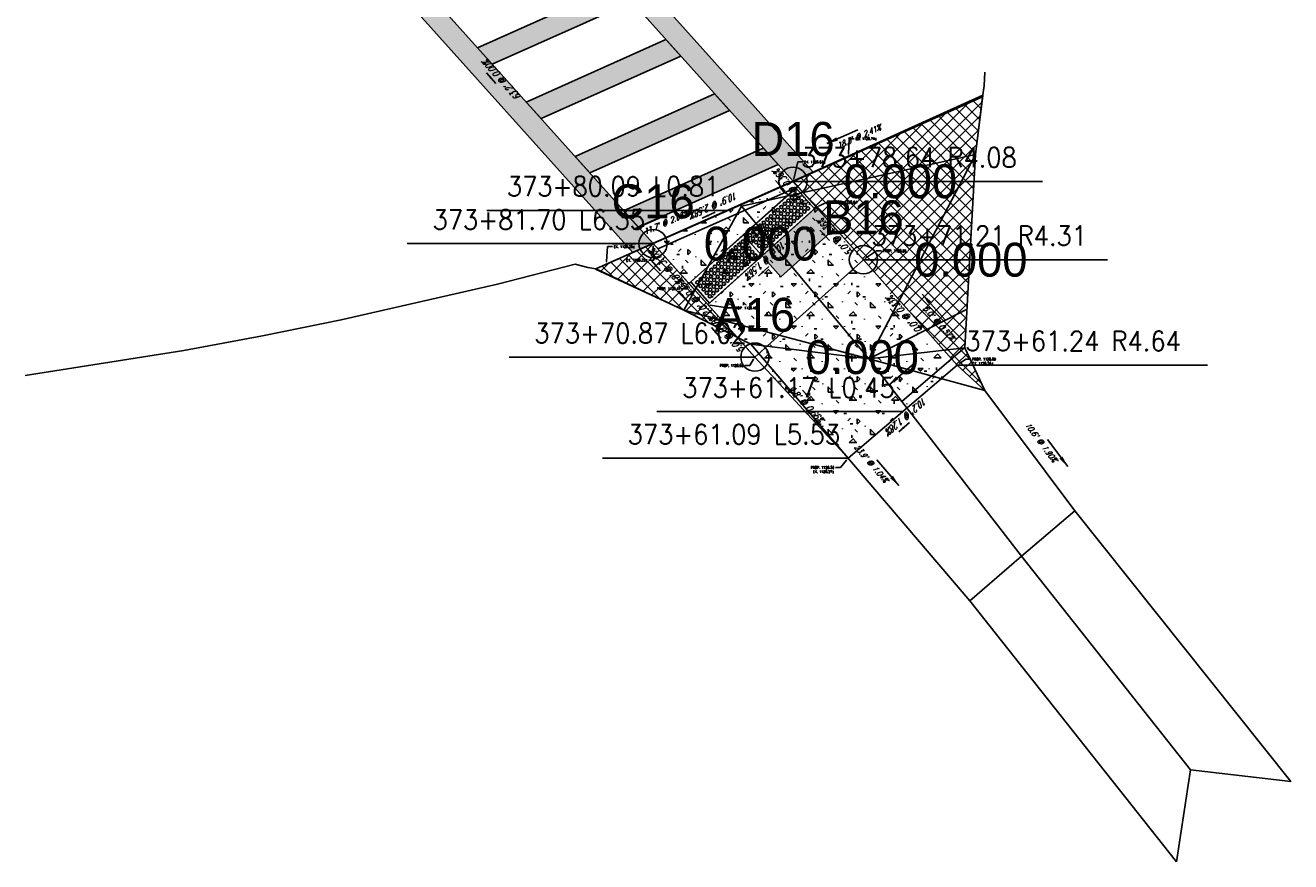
# Model space of a CAD drawing. Extents: x 167754 to 212748, y 396132 to 454338.
# Tile 48 of 150: x 190689 to 190779, y 408159 to 408218. Entities that reach past the tile are written whole.
import ezdxf
from ezdxf import colors
from ezdxf.entities.mleader import LeaderData, LeaderLine
from ezdxf.enums import TextEntityAlignment as Align
from ezdxf.math import Vec2, Vec3

# ---------------------------------------------------------------- set-up
doc = ezdxf.new("R2010")
doc.units = 0
doc.header["$MEASUREMENT"] = 0
doc.layers.get('0').update_dxf_attribs({"linetype": 'CONTINUOUS'})
for name, color, linetype, plot in [('0_3DP_MAT', 181, 'CONTINUOUS', False), ('0_EX. 3DP', 31, 'CONTINUOUS', False), ('0_QUANTITIES_PAVEMENT REMOVED', 130, 'CONTINUOUS', False), ('SC_SCRATCH-5', 5, 'CONTINUOUS', False)]:
    doc.layers.add(name, color=color, linetype=linetype, plot=plot)
for name, color, linetype in [('0_PNTS', 1, 'CONTINUOUS'), ('PM_P_CROSSWALK', 7, 'CONTINUOUS'), ('PM_P_STOP_LINE', 7, 'CONTINUOUS'), ('PNTDESC', 3, 'CONTINUOUS'), ('PNTELEV', 5, 'CONTINUOUS'), ('PNTNO', 7, 'CONTINUOUS'), ('PV_P_CURB', 3, 'CONTINUOUS'), ('PV_P_CURB_RAMP', 3, 'CONTINUOUS'), ('PV_P_CURB_RAMP_DOMES', 7, 'CONTINUOUS'), ('PV_P_CURB_RAMP_HATCH', 3, 'CONTINUOUS'), ('PV_P_SAW_CUT_LINE', 110, 'CONTINUOUS'), ('SC_SCRATCH-6', 6, 'CONTINUOUS')]:
    doc.layers.add(name, color=color, linetype=linetype)
doc.styles.add('PTXT', font='TXT')
doc.styles.add('romans', font='romans.shx', dxfattribs={"width": 0.75, "oblique": 22.5})
doc.styles.get("Standard").update_dxf_attribs({"font": 'romans.shx', "width": 0.9})
doc.dimstyles.new('4P', dxfattribs={"dimscale": 4, "dimtxt": 0.14, "dimasz": 0.14, "dimexe": 0.05, "dimexo": 0.05, "dimgap": 0.05, "dimtad": 1, "dimzin": 0, "dimdsep": 46, "dimtxsty": 'romans', "dimcen": 0, "dimdle": 0.1, "dimclrd": 1, "dimclre": 1, "dimclrt": 7, "dimaunit": 1, "dimadec": 4, "dimazin": 0, "dimtfac": 1, "dimtmove": 0, "dimatfit": 2, "dimfxl": 1, "dimtvp": 1, "dimtolj": 1, "dimtzin": 0, "dimarcsym": 0})

# ---------------------------------------------------------------- blocks, each defined once
blk = doc.blocks.new('DOMES_5FT')
for p, q in [((-0.07, 2.499), (-2.069, 2.443)), ((-2.069, 2.443), (-1.929, -2.555)), ((0.07, -2.499), (-0.07, 2.499)), ((-1.929, -2.555), (0.07, -2.499))]:
    blk.add_line(p, q)
for centre in [(-1.725, 2.12), (-1.716, 1.788), (-1.392, 2.13), (-1.383, 1.797), (-1.059, 2.139), (-1.05, 1.806), (-0.727, 2.148), (-0.717, 1.816), (-0.394, 2.158), (-0.384, 1.825), (-1.706, 1.453), (-1.697, 1.12), (-1.688, 0.787), (-1.374, 1.462), (-1.364, 1.129), (-1.355, 0.796), (-1.041, 1.471), (-1.031, 1.138), (-1.022, 0.806), (-0.708, 1.481), (-0.698, 1.148), (-0.689, 0.815), (-0.375, 1.49), (-0.366, 1.157), (-0.356, 0.824), (-1.678, 0.454), (-1.669, 0.121), (-1.346, 0.463), (-1.336, 0.131), (-1.013, 0.473), (-1.003, 0.14), (-0.68, 0.482), (-0.67, 0.149), (-0.347, 0.491), (-0.338, 0.159), (-1.66, -0.212), (-1.65, -0.547), (-1.641, -0.881), (-1.327, -0.202), (-1.317, -0.537), (-1.308, -0.872), (-0.994, -0.193), (-0.985, -0.528), (-0.975, -0.863), (-0.661, -0.184), (-0.652, -0.518), (-0.642, -0.853), (-0.328, -0.174), (-0.319, -0.509), (-0.309, -0.844), (-1.632, -1.214), (-1.622, -1.547), (-1.613, -1.88), (-1.299, -1.205), (-1.289, -1.538), (-1.28, -1.871), (-0.966, -1.196), (-0.956, -1.528), (-0.947, -1.861), (-0.633, -1.186), (-0.624, -1.519), (-0.614, -1.852), (-0.3, -1.177), (-0.291, -1.51), (-0.281, -1.843), (-1.604, -2.213), (-1.271, -2.204), (-0.938, -2.194), (-0.605, -2.185), (-0.272, -2.175)]:
    blk.add_circle(centre, 0.115)
blk = doc.blocks.new('SPT4')
at = {"color": 0, "linetype": 'Continuous'}
blk.add_circle((0, 0), 0.5, dxfattribs=at)
blk = doc.blocks.new('SRVPNO1')
at = {"layer": 'PNTDESC', "style": 'PTXT'}
blk.add_attdef('DESC2', text='', height=1, dxfattribs=at).set_placement((0, -1.75), align=Align.CENTER)
at = {"layer": 'PNTELEV', "style": 'PTXT'}
blk.add_attdef('ELEV2', (1.5, -0.5), '', height=1, dxfattribs=at)
at = {"layer": 'PNTNO', "style": 'PTXT'}
blk.add_attdef('PT#', text='', height=1, dxfattribs=at).set_placement((0, 0.75), align=Align.CENTER)

msp = doc.modelspace()

# ---------------------------------------------------------------- hatches: boundary and pattern name
at = {"layer": 'PM_P_CROSSWALK', "transparency": 33554495}
h = msp.add_hatch(color=256, dxfattribs=at)
h.dxf.hatch_style = 1
h.paths.add_polyline_path([(190721.154, 408216.402), (190731.054, 408220.84), (190732.109, 408219.664), (190722.196, 408215.241)])
h = msp.add_hatch(color=256, dxfattribs=at)
h.dxf.hatch_style = 1
h.paths.add_polyline_path([(190724.607, 408212.553), (190734.507, 408216.991), (190735.562, 408215.815), (190725.649, 408211.392)])
h = msp.add_hatch(color=256, dxfattribs=at)
h.dxf.hatch_style = 1
h.paths.add_polyline_path([(190728.06, 408208.704), (190737.96, 408213.142), (190739.015, 408211.966), (190729.101, 408207.543)])
h = msp.add_hatch(color=256, dxfattribs=at)
h.dxf.hatch_style = 1
h.paths.add_polyline_path([(190731.506, 408204.862), (190741.412, 408209.304), (190742.467, 408208.128), (190732.547, 408203.701)])
at = {"layer": 'PV_P_CURB_RAMP_HATCH', "transparency": 33554495}
h = msp.add_hatch(dxfattribs=at)
h.set_pattern_fill('CONCRE', color=256, scale=3, pattern_type=2)
h.set_pattern_definition([(0, (0, 0), (3, 3), [0.375, -2.625]), (90, (0, 0), (-3, 3), [0.375, -2.625]), (135, (0.375, 0), (-2.999999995, 2e-16), [0.5303301, -3.7123107]), (0, (0.375, 1.6875), (3, 3), [0.375, -2.625]), (45, (0.5625, 1.5), (0, 2.999999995), [0.2651649, -3.9774756]), (135, (0.5625, 1.5), (-2.999999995, 2e-16), [0.2651649, -3.9774756]), (0, (1.5, 2.4375), (3, 3), [0.5303301, -2.4696699]), (45, (1.5, 2.4375), (0, 2.999999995), [0.375, -3.8676408]), (135, (2.0303, 2.4375), (-2.999999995, 2e-16), [0.375, -3.8676408]), (90, (2.0625, 0.75), (-3, 3), [0.375, -2.625]), (45, (2.0625, 0.75), (0, 2.999999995), [0.2651649, -3.9774756]), (135, (2.25, 0.9375), (-2.999999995, 2e-16), [0.2651649, -3.9774756]), (0, (0.375, 0.75), (3, 3), [0.1875, -2.5125]), (0, (2.625, 1.5), (3, 3), [0.1875, -2.5125]), (90, (1.6875, 1.875), (-3, 3), [0.1875, -2.5125]), (135, (2.0625, 0.1875), (-2.999999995, 2e-16), [0.2651649, -3.9774756]), (135, (0.75, 2.25), (-2.999999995, 2e-16), [0.2651649, -3.9774756]), (45, (1.4062, 0.9844), (0, 2.999999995), [0.2651649, -3.9774756]), (90, (1.0312, 0.375), (-3, 3), [0.046875, -2.953125]), (90, (1.172, 1.6406), (-3, 3), [0.046875, -2.953125]), (90, (2.578, 2.1562), (-3, 3), [0.046875, -2.953125]), (90, (2.625, 0.5625), (-3, 3), [0.046875, -2.953125])])
h.paths.add_polyline_path([(190743.532, 408206.941), (190733.595, 408202.534), (190740.811, 408194.489), (190747.429, 408187.32), (190755.166, 408193.93), (190748.508, 408201.394)])

# ---------------------------------------------------------------- linework, layer by layer
at = {"layer": '0_EX. 3DP'}
for points in [[(190757.128, 408214.678, 1129.111), (190757.073, 408213.706, 1129.065), (190756.954, 408212.941, 1128.987), (190756.462, 408208.84, 1128.983), (190755.71, 408195.141, 1128.58), (190757.108, 408192.118, 1128.539), (190763.495, 408183.608, 1128.337)], [(190729.526, 408200.736, 1128.231), (190740.241, 408205.47, 1128.545), (190756.954, 408212.941, 1128.987)], [(190748.898, 408194.376, 1128.512), (190756.462, 408208.84, 1128.983), (190739.87, 408205.196, 1128.546), (190735.766, 408197.811, 1128.396)], [(190739.87, 408205.196, 1128.546), (190748.898, 408194.376, 1128.512), (190759.709, 408180.376, 1128.267), (190771.689, 408165.252, 1128.224)], [(190689.083, 408193.192, 1126.362), (190700.317, 408194.971, 1127.003), (190705.91, 408196.003, 1127.323), (190711.484, 408197.131, 1127.617), (190722.571, 408199.671, 1128.022), (190728.08, 408201.082, 1128.225), (190728.974, 408200.837, 1128.225), (190729.526, 408200.736, 1128.231)], [(190729.513, 408200.733, 1128.233), (190735.766, 408197.811, 1128.396), (190740.523, 408195.403, 1128.376), (190756.048, 408177.231, 1128.128), (190770.704, 408158.737, 1128.114)], [(190748.898, 408194.376, 1128.512), (190735.766, 408197.811, 1128.396)], [(190748.898, 408194.376, 1128.512), (190755.861, 408197.893, 1128.661)], [(190757.108, 408192.118, 1128.539), (190748.898, 408194.376, 1128.512), (190740.523, 408195.403, 1128.376)], [(190748.898, 408194.376, 1128.512), (190755.71, 408195.141, 1128.58)], [(190756.048, 408177.231, 1128.128), (190759.709, 408180.376, 1128.267), (190763.495, 408183.608, 1128.337)], [(190770.704, 408158.737, 1128.114), (190771.689, 408165.252, 1128.224), (190778.804, 408164.414, 1128.271), (190763.495, 408183.608, 1128.337)]]:
    msp.add_polyline3d(points, dxfattribs=at)
at = {"layer": 'PM_P_CROSSWALK'}
for points in [[(190721.154, 408216.402), (190731.054, 408220.84), (190732.109, 408219.664), (190722.196, 408215.241), (190721.154, 408216.402)], [(190724.607, 408212.553), (190734.507, 408216.991), (190735.562, 408215.815), (190725.649, 408211.392), (190724.607, 408212.553)], [(190728.06, 408208.704), (190737.96, 408213.142), (190739.015, 408211.966), (190729.101, 408207.543), (190728.06, 408208.704)], [(190731.506, 408204.862), (190741.412, 408209.304), (190742.467, 408208.128), (190732.547, 408203.701), (190731.506, 408204.862)]]:
    msp.add_lwpolyline(points, dxfattribs=at)
at = {"layer": 'PV_P_CURB_RAMP', "elevation": 1128.231}
msp.add_lwpolyline([(190743.532, 408206.941), (190733.595, 408202.534), (190740.811, 408194.489), (190747.429, 408187.32), (190755.166, 408193.93), (190748.508, 408201.394)], close=True, dxfattribs=at)
at = {"layer": 'SC_SCRATCH-5', "elevation": 1128.231}
msp.add_lwpolyline([(190729.526, 408200.736), (190756.954, 408212.941)], dxfattribs=at)

# ---------------------------------------------------------------- texts
at = {"layer": '0_3DP_MAT', "color": 211, "style": 'romans', "oblique": 22.5, "width": 0.75}
for s, rotation, p in [("63.2' @ 0.00%", 131.89356, (190723.066, 408214.286)), ("10.9' @ 2.58%", 203.91874, (190737.833, 408205.478)), ("10.3' @ 1.56%", 221.58845, (190740.11, 408203.012)), ("10.3' @ 1.56%", 221.58845, (190740.11, 408203.012)), ("5.0' @ 0.36%", 131.89356, (190746.719, 408203.148)), ("10.3' @ 1.56%", 221.89356, (190741.427, 408201.544)), ("10.0' @ 0.33%", 131.73444, (190751.718, 408197.555)), ("10.2' @ 1.28%", 220.50847, (190751.401, 408190.503))]:
    msp.add_text(s, height=0.48, rotation=rotation, dxfattribs=at).set_placement(p, align=Align.CENTER)
at = {"layer": '0_3DP_MAT', "style": 'romans', "oblique": 22.5, "width": 0.75}
for s, height, rotation, p in [("5.0' @ 0.57%", 0.4, 311.59441, (190753.705, 408196.779)), ("9.8' @ 0.66%", 0.48, 312.70949, (190744.237, 408191.013))]:
    msp.add_text(s, height=height, rotation=rotation, dxfattribs=at).set_placement(p, align=Align.CENTER)
at = {"layer": '0_EX. 3DP', "style": 'romans', "oblique": 22.5, "width": 0.75}
for s, rotation, p in [("11.7' @ 2.68%", 23.83604, (190734.56, 408203.835)), ("10.6' @ 1.90%", 306.88928, (190760.941, 408188.343)), ("23.9' @ 1.04%", 310.50847, (190748.894, 408186.837))]:
    msp.add_text(s, height=0.4, rotation=rotation, dxfattribs=at).set_placement(p, align=Align.CENTER)
at = {"layer": 'SC_SCRATCH-6', "width": 0.9}
for s, p in [('373+80.09 L0.81', (190738.297, 408206.589)), ('373+81.70 L6.35', (190733.025, 408204.234)), ('373+70.87 L6.02', (190740.241, 408196.19)), ('373+61.09 L5.53', (190746.859, 408189.021))]:
    msp.add_text(s, height=1.4, dxfattribs=at).set_placement(p, align=Align.MIDDLE_RIGHT)
msp.add_text('373+61.24 R4.64', height=1.4, dxfattribs=at).set_placement((190755.736, 408195.629), align=Align.MIDDLE_LEFT)

# ---------------------------------------------------------------- leaders
at = {"layer": '0_3DP_MAT', "color": 211}
for points in [[(190721.772, 408214.632), (190722.44, 408213.888)], [(190742.285, 408206.996), (190742.953, 408206.251)], [(190737.085, 408204.346), (190737.999, 408204.751)], [(190745.429, 408203.491), (190746.097, 408202.747)], [(190739.741, 408201.707), (190740.489, 408202.37)], [(190739.741, 408201.707), (190740.489, 408202.37)], [(190741.066, 408200.237), (190741.81, 408200.905)], [(190750.411, 408197.921), (190751.077, 408197.174)], [(190737.732, 408196.587), (190738.4, 408195.842)], [(190751.008, 408189.205), (190751.768, 408189.855)]]:
    msp.add_leader(points, dimstyle='4P', override={"dimscale": 20, "dimtxt": 0.12, "dimasz": 0.024, "dimdec": 2}, dxfattribs=at)
at = {"layer": '0_3DP_MAT'}
for points, override in [([(190752.682, 408198.949), (190754.275, 408197.154)], {"dimscale": 20, "dimtxt": 0.12, "dimasz": 0.04, "dimdec": 2}), ([(190750.299, 408192.502), (190752.123, 408194.061)], {"dimscale": 20, "dimtxt": 0.12, "dimasz": 0.04, "dimdec": 2}), ([(190744.179, 408192.155), (190744.857, 408191.42)], {"dimscale": 20, "dimtxt": 0.12, "dimasz": 0.024, "dimdec": 2})]:
    msp.add_leader(points, dimstyle='4P', override=override, dxfattribs=at)
at = {"layer": '0_EX. 3DP'}
for points in [[(190732.2, 408203.531), (190734.395, 408204.501)], [(190762.994, 408186.735), (190761.553, 408188.654)], [(190751.021, 408185.388), (190749.462, 408187.213)]]:
    msp.add_leader(points, dimstyle='4P', override={"dimscale": 20, "dimtxt": 0.12, "dimasz": 0.04, "dimdec": 2}, dxfattribs=at)
at = {"layer": 'SC_SCRATCH-6', "has_arrowhead": 0}
for points in [[(190738.867, 408204.888), (190738.857, 408204.889), (190721.797, 408204.889)], [(190751.297, 408190.625), (190751.287, 408190.626), (190733.867, 408190.626)]]:
    msp.add_leader(points, dimstyle='4P', override={"dimscale": 20, "dimasz": 0.1}, dxfattribs=at)

# ---------------------------------------------------------------- next in the draw order: leaders
at = {"layer": '0_3DP_MAT'}
ml = msp.add_multileader_mtext('Standard', dxfattribs=at)
ml.set_content('EX. 1128.74±', color=256)
ml.set_leader_properties()
ml.build(insert=Vec2(0, 0))
ml.multileader.update_dxf_attribs({"dogleg_length": 0.36, "arrow_head_size": 0.18})
ctx = ml.context
ctx.base_point, ctx.char_height, ctx.arrow_head_size, ctx.landing_gap_size, ctx.plane_origin = Vec3(190747.864, 408209.968), 0.18, 0.18, 0.09, Vec3(190731.232, 408218.51)
notes = []
notes.append((ctx, [(0, (1, 1, 0), (190747.504, 408209.968), (1, 0), 0.36, [(0, [(190747.438, 408208.724)], 0, [])])]))
ctx.mtext.insert, ctx.mtext.flow_direction = Vec3(190747.954, 408210.058), 5
ctx.mtext.has_bg_fill, ctx.mtext.bg_color, ctx.mtext.bg_scale_factor, ctx.mtext.bg_transparency, ctx.mtext.use_window_bg_color = 1, -1027028792, 1.5, 0, 1
ml = msp.add_multileader_mtext('Standard', dxfattribs=at)
ml.set_content('EX. 1128.63±', color=256)
ml.set_leader_properties()
ml.build(insert=Vec2(0, 0))
ml.multileader.update_dxf_attribs({"dogleg_length": 0.36, "arrow_head_size": 0.18})
ctx = ml.context
ctx.base_point, ctx.char_height, ctx.arrow_head_size, ctx.landing_gap_size, ctx.plane_origin = Vec3(190744.22, 408208.32), 0.18, 0.18, 0.09, Vec3(190727.588, 408216.862)
notes.append((ctx, [(0, (1, 1, 0), (190743.86, 408208.32), (1, 0), 0.36, [(0, [(190743.532, 408206.941)], 0, [])])]))
ctx.mtext.insert, ctx.mtext.flow_direction = Vec3(190744.31, 408208.41), 5
ctx.mtext.has_bg_fill, ctx.mtext.bg_color, ctx.mtext.bg_scale_factor, ctx.mtext.bg_transparency, ctx.mtext.use_window_bg_color = 1, -1027028792, 1.5, 0, 1
ml = msp.add_multileader_mtext('Standard', dxfattribs=at)
ml.set_content('PROP. 1128.64', color=256)
ml.set_leader_properties()
ml.build(insert=Vec2(0, 0))
ml.multileader.update_dxf_attribs({"dogleg_length": 0.36, "arrow_head_size": 0.18})
ctx = ml.context
ctx.base_point, ctx.char_height, ctx.arrow_head_size, ctx.landing_gap_size, ctx.plane_origin = Vec3(190746.294, 408205.467, -0.067), 0.18, 0.18, 0.09, Vec3(190730.186, 408213.82, -0.067)
notes.append((ctx, [(0, (1, 1, 0), (190745.934, 408205.467, -0.067), (1, 0), 0.36, [(0, [(190745.169, 408205.116, -0.067)], 0, [])])]))
ctx.mtext.insert, ctx.mtext.flow_direction = Vec3(190746.384, 408205.557, -0.067), 5
ctx.mtext.has_bg_fill, ctx.mtext.bg_color, ctx.mtext.bg_scale_factor, ctx.mtext.bg_transparency, ctx.mtext.use_window_bg_color = 1, -1027028792, 1.5, 0, 1
ml = msp.add_multileader_mtext('Standard', dxfattribs=at)
ml.set_content('EX. 1128.25±', color=256)
ml.set_leader_properties()
ml.build(insert=Vec2(0, 0))
ml.multileader.update_dxf_attribs({"dogleg_length": 0.36, "arrow_head_size": 0.18})
ctx = ml.context
ctx.base_point, ctx.char_height, ctx.arrow_head_size, ctx.landing_gap_size, ctx.plane_origin = Vec3(190730.712, 408202.32), 0.18, 0.18, 0.09, Vec3(190714.08, 408210.862)
notes.append((ctx, [(0, (1, 1, 0), (190730.352, 408202.32), (1, 0), 0.36, [(0, [(190730.285, 408201.076)], 0, [])])]))
ctx.mtext.insert, ctx.mtext.flow_direction = Vec3(190730.802, 408202.41), 5
ctx.mtext.has_bg_fill, ctx.mtext.bg_color, ctx.mtext.bg_scale_factor, ctx.mtext.bg_transparency, ctx.mtext.use_window_bg_color = 1, -1027028792, 1.5, 0, 1
ml = msp.add_multileader_mtext('Standard', dxfattribs=at)
ml.set_content('PROP. 1128.66', color=256)
ml.set_leader_properties()
ml.build(insert=Vec2(0, 0))
ml.multileader.update_dxf_attribs({"dogleg_length": 0.36, "arrow_head_size": 0.18})
ctx = ml.context
ctx.base_point, ctx.char_height, ctx.arrow_head_size, ctx.landing_gap_size, ctx.plane_origin = Vec3(190749.792, 408202.017), 0.18, 0.18, 0.09, Vec3(190733.434, 408210.019)
notes.append((ctx, [(0, (1, 1, 0), (190749.432, 408202.017), (1, 0), 0.36, [(0, [(190748.508, 408201.394)], 0, [])])]))
ctx.mtext.insert, ctx.mtext.flow_direction = Vec3(190749.882, 408202.107), 5
ctx.mtext.has_bg_fill, ctx.mtext.bg_color, ctx.mtext.bg_scale_factor, ctx.mtext.bg_transparency, ctx.mtext.use_window_bg_color = 1, -1027028792, 1.5, 0, 1
ml = msp.add_multileader_mtext('Standard', dxfattribs=at)
ml.set_content('PROP. 1128.47', color=256)
ml.set_leader_properties()
ml.build(insert=Vec2(0, 0))
ml.multileader.update_dxf_attribs({"dogleg_length": 0.36, "arrow_head_size": 0.18})
ctx = ml.context
ctx.base_point, ctx.char_height, ctx.arrow_head_size, ctx.landing_gap_size, ctx.plane_origin = Vec3(190733.608, 408199.338, -0.045), 0.18, 0.18, 0.09, Vec3(190720.334, 408209.445, -0.045)
ctx.text_align_type = 2
notes.append((ctx, [(1, (1, 1, 0), (190735.992, 408199.338, -0.045), (-1, 0), 0.36, [(0, [(190736.137, 408199.7, -0.045)], 0, [])])]))
ctx.mtext.insert, ctx.mtext.alignment, ctx.mtext.flow_direction = Vec3(190735.542, 408199.428, -0.045), 3, 5
ctx.mtext.has_bg_fill, ctx.mtext.bg_color, ctx.mtext.bg_scale_factor, ctx.mtext.bg_transparency, ctx.mtext.use_window_bg_color = 1, -1027028792, 1.5, 0, 1
ml = msp.add_multileader_mtext('Standard', dxfattribs=at)
ml.set_content('PROP. 1128.48', color=256)
ml.set_leader_properties()
ml.build(insert=Vec2(0, 0))
ml.multileader.update_dxf_attribs({"dogleg_length": 0.36, "arrow_head_size": 0.18})
ctx = ml.context
ctx.base_point, ctx.char_height, ctx.arrow_head_size, ctx.landing_gap_size, ctx.plane_origin = Vec3(190739.196, 408197.972, 1128.186), 0.18, 0.18, 0.09, Vec3(190721.958, 408207.544, 1128.186)
notes.append((ctx, [(0, (1, 1, 0), (190738.836, 408197.972, 1128.186), (1, 0), 0.36, [(0, [(190737.472, 408198.211, 1128.186)], 0, [])])]))
ctx.mtext.insert, ctx.mtext.flow_direction = Vec3(190739.286, 408198.062, 1128.186), 5
ctx.mtext.has_bg_fill, ctx.mtext.bg_color, ctx.mtext.bg_scale_factor, ctx.mtext.bg_transparency, ctx.mtext.use_window_bg_color = 1, -1027028792, 1.5, 0, 1
ml = msp.add_multileader_mtext('Standard', dxfattribs=at)
ml.set_content('PROP. 1128.50', color=256)
ml.set_leader_properties()
ml.build(insert=Vec2(0, 0))
ml.multileader.update_dxf_attribs({"dogleg_length": 0.36, "arrow_head_size": 0.18})
ctx = ml.context
ctx.base_point, ctx.char_height, ctx.arrow_head_size, ctx.landing_gap_size, ctx.plane_origin = Vec3(190738.066, 408193.89), 0.18, 0.18, 0.09, Vec3(190723.954, 408205.208)
ctx.text_align_type = 2
notes.append((ctx, [(1, (1, 1, 0), (190740.45, 408193.89), (-1, 0), 0.36, [(0, [(190740.811, 408194.489)], 0, [])])]))
ctx.mtext.insert, ctx.mtext.alignment, ctx.mtext.flow_direction = Vec3(190740, 408193.98), 3, 5
ctx.mtext.has_bg_fill, ctx.mtext.bg_color, ctx.mtext.bg_scale_factor, ctx.mtext.bg_transparency, ctx.mtext.use_window_bg_color = 1, -1027028792, 1.5, 0, 1
ml = msp.add_multileader_mtext('Standard', dxfattribs=at)
ml.set_content('PROP. 1128.69\\PEX. 1128.56±', color=256)
ml.set_leader_properties()
ml.build(insert=Vec2(0, 0))
ml.multileader.update_dxf_attribs({"dogleg_length": 0.36, "arrow_head_size": 0.18})
ctx = ml.context
ctx.base_point, ctx.char_height, ctx.arrow_head_size, ctx.landing_gap_size, ctx.plane_origin = Vec3(190756.131, 408194.344), 0.18, 0.18, 0.09, Vec3(190751.616, 408202.157)
notes.append((ctx, [(0, (1, 1, 0), (190755.771, 408194.344), (1, 0), 0.36, [(0, [(190755.166, 408193.93)], 0, [])])]))
ctx.mtext.insert, ctx.mtext.width, ctx.mtext.flow_direction = Vec3(190756.221, 408194.434), 2.18773, 5
ctx.mtext.has_bg_fill, ctx.mtext.bg_color, ctx.mtext.bg_scale_factor, ctx.mtext.bg_transparency, ctx.mtext.use_window_bg_color = 1, -1027028792, 1.5, 0, 1
ml = msp.add_multileader_mtext('Standard', dxfattribs=at)
ml.set_content('PROP. 1128.56\\PEX. 1128.27±', color=256)
ml.set_leader_properties()
ml.build(insert=Vec2(0, 0))
ml.multileader.update_dxf_attribs({"dogleg_length": 0.36, "arrow_head_size": 0.18})
ctx = ml.context
ctx.base_point, ctx.char_height, ctx.arrow_head_size, ctx.landing_gap_size, ctx.plane_origin = Vec3(190744.507, 408186.669), 0.18, 0.18, 0.09, Vec3(190743.832, 408195.506)
ctx.text_align_type = 2
notes.append((ctx, [(1, (1, 1, 0), (190746.89, 408186.669), (-1, 0), 0.36, [(0, [(190747.429, 408187.32)], 0, [])])]))
ctx.mtext.insert, ctx.mtext.width, ctx.mtext.alignment, ctx.mtext.flow_direction = Vec3(190746.44, 408186.759), 2.18773, 3, 5
ctx.mtext.has_bg_fill, ctx.mtext.bg_color, ctx.mtext.bg_scale_factor, ctx.mtext.bg_transparency, ctx.mtext.use_window_bg_color = 1, -1027028792, 1.5, 0, 1
for ctx, leaders in notes:
    for number, flags, end, landing, length, lines in leaders:
        leader = LeaderData()
        leader.index, (leader.has_last_leader_line, leader.has_dogleg_vector, leader.attachment_direction) = number, flags
        leader.last_leader_point, leader.dogleg_vector, leader.dogleg_length = Vec3(end), Vec3(landing), length
        for number, points, colour, breaks in lines:
            line = LeaderLine()
            line.index, line.vertices, line.color, line.breaks = number, Vec3.list(points), colors.encode_raw_color(colour), breaks
            leader.lines.append(line)
        ctx.leaders.append(leader)

# ---------------------------------------------------------------- next in the draw order: hatches: boundary and pattern name
at = {"layer": 'PM_P_STOP_LINE', "transparency": 33554495}
h = msp.add_hatch(color=256, dxfattribs=at)
h.dxf.hatch_style = 1
h.paths.add_polyline_path([(190745.169, 408205.116), (190746.505, 408203.627), (190742.656, 408200.175), (190741.321, 408201.663)])
at = {"layer": 'PV_P_SAW_CUT_LINE', "transparency": 33554495}
h = msp.add_hatch(dxfattribs=at)
h.set_pattern_fill('ANSI37', color=256, scale=5)
h.paths.add_polyline_path([(190755.71, 408195.141), (190757.108, 408192.118), (190755.166, 408193.93), (190748.508, 408201.394), (190743.519, 408206.955), (190747.438, 408208.724), (190756.975, 408213.037), (190756.462, 408208.84)])

# ---------------------------------------------------------------- next in the draw order: linework, layer by layer
at = {"layer": '0_3DP_MAT', "color": 211}
for points in [[(190745.169, 408205.116), (190737.472, 408198.211)], [(190748.508, 408201.394), (190740.811, 408194.489)], [(190736.263, 408199.813), (190736.137, 408199.7)]]:
    msp.add_lwpolyline(points, dxfattribs=at)
for points in [[(190743.87, 408206.563, 1128.632), (190736.137, 408199.7, 1128.471)], [(190743.532, 408206.941, 1128.63), (190743.87, 408206.563, 1128.632)], [(190743.87, 408206.563, 1128.632), (190745.169, 408205.116, 1128.639)], [(190745.169, 408205.116, 1128.639), (190737.472, 408198.211, 1128.478)], [(190745.169, 408205.116, 1128.639), (190748.508, 408201.394, 1128.657)], [(190748.508, 408201.394, 1128.657), (190740.811, 408194.489, 1128.496)], [(190748.508, 408201.394, 1128.657), (190755.166, 408193.93, 1128.69)], [(190737.472, 408198.211, 1128.478), (190736.137, 408199.7, 1128.471)], [(190740.811, 408194.489, 1128.496), (190737.472, 408198.211, 1128.478)], [(190740.811, 408194.489, 1128.496), (190747.429, 408187.32, 1128.56)], [(190755.166, 408193.93, 1128.69), (190747.429, 408187.32, 1128.56)]]:
    msp.add_polyline3d(points, dxfattribs=at)
at = {"layer": '0_EX. 3DP'}
msp.add_polyline3d([(190755.712, 408195.186, 1128.58), (190751.23, 408191.356, 1128.46)], dxfattribs=at)
at = {"layer": '0_PNTS'}
for p in [(190743.521, 408206.953), (190748.508, 408201.394), (190740.811, 408194.489)]:
    msp.add_point(p, dxfattribs=at)
at = {"layer": 'PM_P_CROSSWALK'}
msp.add_lwpolyline([(190744.951, 408207.605), (190721.071, 408234.226), (190719.682, 408233.528), (190743.519, 408206.955)], close=True, dxfattribs=at)
at = {"layer": 'PM_P_STOP_LINE'}
msp.add_lwpolyline([(190745.169, 408205.116), (190746.505, 408203.627), (190742.656, 408200.175), (190741.321, 408201.663), (190745.169, 408205.116)], close=True, dxfattribs=at)
at = {"layer": 'PV_P_SAW_CUT_LINE', "elevation": 1128.58}
msp.add_lwpolyline([(190755.71, 408195.141), (190757.108, 408192.118), (190755.166, 408193.93), (190748.508, 408201.394), (190743.519, 408206.955), (190747.438, 408208.724), (190756.975, 408213.037), (190756.462, 408208.84), (190755.71, 408195.141)], dxfattribs=at)

# ---------------------------------------------------------------- next in the draw order: block references
at = {"layer": '0_PNTS', "xscale": 2.4, "yscale": 2.4, "zscale": 2.4}
for p, values in [((190743.521, 408206.953, 1128.58), {'PT#': 'D16', 'ELEV2': '0.000'}), ((190748.508, 408201.394), {'PT#': 'B16', 'ELEV2': '0.000'}), ((190740.811, 408194.489), {'PT#': 'A16', 'ELEV2': '0.000'})]:
    msp.add_blockref('SRVPNO1', p, dxfattribs=at).add_auto_attribs(values)
at = {"layer": '0_PNTS', "xscale": 2, "yscale": 2, "zscale": 2}
for p in [(190743.521, 408206.953, 1128.58), (190748.508, 408201.394), (190740.811, 408194.489)]:
    msp.add_blockref('SPT4', p, dxfattribs=at)
at = {"layer": 'PV_P_CURB_RAMP_DOMES', "rotation": 310.2849332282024}
for p in [(190743.182, 408203.333), (190739.46, 408199.994)]:
    msp.add_blockref('DOMES_5FT', p, dxfattribs=at)

# ---------------------------------------------------------------- next in the draw order: texts
at = {"layer": '0_3DP_MAT', "color": 211, "style": 'romans', "oblique": 22.5, "width": 0.75}
for s, p in [("0.5' @ 0.36%", (190743.582, 408206.645)), ("2.0' @ 0.35%", (190736.685, 408198.849)), ("5.0' @ 0.36%", (190739.022, 408196.243))]:
    msp.add_text(s, height=0.48, rotation=131.89356, dxfattribs=at).set_placement(p, align=Align.CENTER)
at = {"layer": '0_EX. 3DP', "style": 'romans', "oblique": 22.5, "width": 0.75}
msp.add_text("18.3' @ 2.41%", height=0.4, rotation=24.08547, dxfattribs=at).set_placement((190748.271, 408209.936), align=Align.CENTER)
at = {"layer": 'SC_SCRATCH-6', "width": 0.9}
for s, p in [('373+78.64 R4.08', (190744.102, 408208.64)), ('373+71.21 R4.31', (190749.078, 408203.093))]:
    msp.add_text(s, height=1.4, dxfattribs=at).set_placement(p, align=Align.MIDDLE_LEFT)
msp.add_text('373+61.17 L0.45', height=1.4, dxfattribs=at).set_placement((190750.727, 408192.326), align=Align.MIDDLE_RIGHT)

# ---------------------------------------------------------------- next in the draw order: leaders
at = {"layer": '0_3DP_MAT', "color": 211}
msp.add_leader([(190735.407, 408199.179), (190736.074, 408198.434)], dimstyle='4P', override={"dimscale": 20, "dimtxt": 0.12, "dimasz": 0.024, "dimdec": 2}, dxfattribs=at)
at = {"layer": '0_3DP_MAT'}
ml = msp.add_multileader_mtext('Standard', dxfattribs=at)
ml.set_content('EX. 1128.35±', color=256)
ml.set_leader_properties()
ml.build(insert=Vec2(0, 0))
ml.multileader.update_dxf_attribs({"dogleg_length": 0.36, "arrow_head_size": 0.18})
ctx = ml.context
ctx.base_point, ctx.char_height, ctx.arrow_head_size, ctx.landing_gap_size, ctx.plane_origin = Vec3(190731.426, 408201.366), 0.18, 0.18, 0.09, Vec3(190717.735, 408212.486)
ctx.text_align_type = 2
notes = []
notes.append((ctx, [(1, (1, 1, 0), (190733.648, 408201.366), (-1, 0), 0.36, [(0, [(190733.595, 408202.534)], 0, [])])]))
ctx.mtext.insert, ctx.mtext.alignment, ctx.mtext.flow_direction = Vec3(190733.198, 408201.456), 3, 5
ctx.mtext.has_bg_fill, ctx.mtext.bg_color, ctx.mtext.bg_scale_factor, ctx.mtext.bg_transparency, ctx.mtext.use_window_bg_color = 1, -1027028792, 1.5, 0, 1
at = {"layer": '0_EX. 3DP'}
msp.add_leader([(190745.912, 408209.622), (190748.103, 408210.602)], dimstyle='4P', override={"dimscale": 20, "dimtxt": 0.12, "dimasz": 0.04, "dimdec": 2}, dxfattribs=at)
at = {"layer": 'SC_SCRATCH-6', "has_arrowhead": 0}
for points in [[(190743.532, 408206.941), (190743.542, 408206.94), (190761.202, 408206.94)], [(190748.508, 408201.394), (190748.518, 408201.393), (190765.818, 408201.393)], [(190740.811, 408194.489), (190740.801, 408194.49), (190723.381, 408194.49)], [(190755.166, 408193.93), (190755.176, 408193.929), (190772.896, 408193.929)], [(190747.429, 408187.32), (190747.419, 408187.321), (190729.999, 408187.321)]]:
    msp.add_leader(points, dimstyle='4P', override={"dimscale": 20, "dimasz": 0.1}, dxfattribs=at)
for ctx, leaders in notes:
    for number, flags, end, landing, length, lines in leaders:
        leader = LeaderData()
        leader.index, (leader.has_last_leader_line, leader.has_dogleg_vector, leader.attachment_direction) = number, flags
        leader.last_leader_point, leader.dogleg_vector, leader.dogleg_length = Vec3(end), Vec3(landing), length
        for number, points, colour, breaks in lines:
            line = LeaderLine()
            line.index, line.vertices, line.color, line.breaks = number, Vec3.list(points), colors.encode_raw_color(colour), breaks
            leader.lines.append(line)
        ctx.leaders.append(leader)

# ---------------------------------------------------------------- next in the draw order: hatches: boundary and pattern name
at = {"layer": 'PM_P_CROSSWALK', "transparency": 33554495}
h = msp.add_hatch(color=256, dxfattribs=at)
h.dxf.hatch_style = 1
h.paths.add_polyline_path([(190709.729, 408229.138), (190708.266, 408228.522), (190732.151, 408201.896), (190733.586, 408202.543)])
h.paths.add_polyline_path([(190744.951, 408207.605), (190721.071, 408234.226), (190719.682, 408233.528), (190743.519, 408206.955)])
at = {"layer": 'PV_P_SAW_CUT_LINE', "transparency": 33554495}
h = msp.add_hatch(dxfattribs=at)
h.set_pattern_fill('ANSI37', color=256, scale=5)
edge = h.paths.add_edge_path()
edge.add_line((190729.526, 408200.736), (190730.285, 408201.076))
edge.add_line((190730.285, 408201.076), (190733.595, 408202.534))
edge.add_line((190733.595, 408202.534), (190737.472, 408198.211))
edge.add_line((190737.472, 408198.211), (190739.549, 408195.896))
edge.add_line((190739.549, 408195.896), (190735.766, 408197.811))
edge.add_line((190735.766, 408197.811), (190729.516, 408200.732))

# ---------------------------------------------------------------- next in the draw order: linework, layer by layer
at = {"layer": '0_3DP_MAT', "color": 211}
msp.add_lwpolyline([(190743.519, 408206.955), (190733.595, 408202.534)], dxfattribs=at)
for points in [[(190743.532, 408206.941, 1128.63), (190733.595, 408202.534, 1128.35)], [(190736.137, 408199.7, 1128.471), (190733.595, 408202.534, 1128.35)]]:
    msp.add_polyline3d(points, dxfattribs=at)
at = {"layer": '0_PNTS'}
msp.add_point((190733.595, 408202.534), dxfattribs=at)
at = {"layer": '0_QUANTITIES_PAVEMENT REMOVED'}
msp.add_lwpolyline([(190747.419, 408187.321), (190755.166, 408193.93), (190757.108, 408192.118), (190755.71, 408195.141), (190756.462, 408208.84), (190756.985, 408213.041), (190747.438, 408208.724), (190743.793, 408207.076), (190733.941, 408202.701), (190730.285, 408201.076), (190729.526, 408200.736), (190735.766, 408197.811), (190740.523, 408195.403), (190747.419, 408187.321)], dxfattribs=at)
at = {"layer": 'PM_P_CROSSWALK', "elevation": 1}
msp.add_lwpolyline([(190709.729, 408229.138), (190708.266, 408228.522), (190732.151, 408201.896), (190733.595, 408202.534)], close=True, dxfattribs=at)
at = {"layer": 'PV_P_CURB'}
msp.add_lwpolyline([(190743.87, 408206.563), (190733.937, 408202.152)], dxfattribs=at)
at = {"layer": 'PV_P_SAW_CUT_LINE'}
msp.add_lwpolyline([(190729.526, 408200.736), (190730.285, 408201.076), (190733.595, 408202.534), (190737.472, 408198.211), (190739.549, 408195.896), (190735.766, 408197.811), (190729.516, 408200.732)], dxfattribs=at)

# ---------------------------------------------------------------- next in the draw order: block references
at = {"layer": '0_PNTS', "xscale": 2.4, "yscale": 2.4, "zscale": 2.4}
msp.add_blockref('SRVPNO1', (190733.595, 408202.534, 1128.35), dxfattribs=at).add_auto_attribs({'PT#': 'C16', 'ELEV2': '0.000'})
at = {"layer": '0_PNTS', "xscale": 2, "yscale": 2, "zscale": 2}
msp.add_blockref('SPT4', (190733.595, 408202.534, 1128.35), dxfattribs=at)

# ---------------------------------------------------------------- next in the draw order: texts
at = {"layer": '0_3DP_MAT', "color": 211, "style": 'romans', "oblique": 22.5, "width": 0.75}
msp.add_text("3.8' @ 3.17%", height=0.48, rotation=131.89356, dxfattribs=at).set_placement((190734.747, 408201.01), align=Align.CENTER)

# ---------------------------------------------------------------- next in the draw order: leaders
at = {"layer": '0_3DP_MAT', "color": 211}
msp.add_leader([(190733.456, 408201.353), (190734.124, 408200.609)], dimstyle='4P', override={"dimscale": 20, "dimtxt": 0.12, "dimasz": 0.024, "dimdec": 2}, dxfattribs=at)
at = {"layer": 'SC_SCRATCH-6', "has_arrowhead": 0}
msp.add_leader([(190733.595, 408202.534), (190733.585, 408202.534), (190716.165, 408202.534)], dimstyle='4P', override={"dimscale": 20, "dimasz": 0.1}, dxfattribs=at)

doc.saveas('drawing.dxf')
